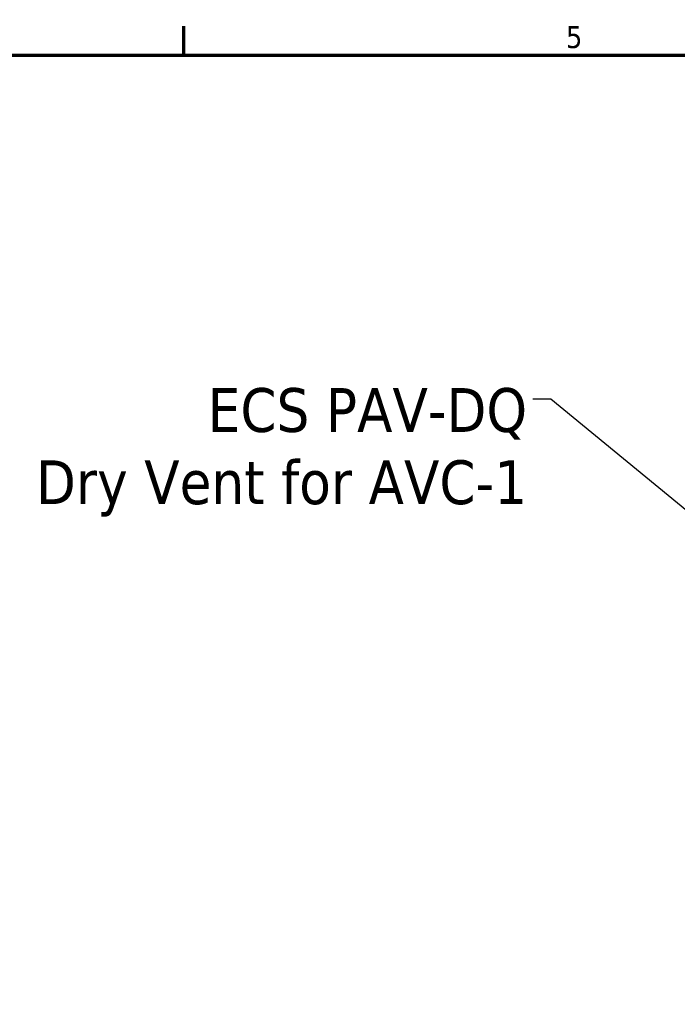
# Model space of a CAD drawing. Header units: inches. Extents: x 1 to 203, y 4 to 128.
# Tile 26 of 51: x 71 to 93, y 95 to 127. Entities that reach past the tile are written whole.
import ezdxf

# ---------------------------------------------------------------- set-up
doc = ezdxf.new("R2010")
doc.units = ezdxf.units.IN
doc.header["$LTSCALE"] = 6
doc.header["$MEASUREMENT"] = 0
doc.layers.add('Border (ANSI)', color=7, linetype='Continuous', lineweight=70)
doc.layers.add('Symbol (ANSI)', color=7, linetype='Continuous', lineweight=25)
doc.styles.add('Note Text (ANSI)', font='tahoma.ttf')
doc.dimstyles.new('Default (ANSI)$7', dxfattribs={"dimscale": 6, "dimtxt": 0.12, "dimasz": 0.098425, "dimexe": 0.125, "dimexo": 0.0625, "dimgap": 0.031496, "dimtad": 0, "dimtih": 1, "dimtoh": 1, "dimrnd": 1e-08, "dimzin": 4, "dimdsep": 46, "dimtxsty": 'Note Text (ANSI)', "dimcen": 0.09, "dimdle": 0.393701, "dimclrd": 256, "dimclre": 256, "dimclrt": 256, "dimadec": 0, "dimazin": 1, "dimtfac": 1, "dimtofl": 0, "dimtmove": 0, "dimatfit": 3, "dimfxl": 1, "dimtolj": 1, "dimtzin": 4, "dimlwd": -1, "dimlwe": -1, "dimarcsym": 0})

# ---------------------------------------------------------------- blocks, each defined once
blk = doc.blocks.new('Borders Default Border')
at = {"layer": 'Border (ANSI)'}
blk.add_line((12.75, 21), (12.75, 21.16), dxfattribs=at)
at = {"layer": 'Border (ANSI)', "flags": 128}
blk.add_lwpolyline([(0.5, 1), (0.5, 21), (33.5, 21), (33.5, 1), (0.5, 1)], dxfattribs=at)
at = {"layer": 'Border (ANSI)', "insert": (14.8399, 21.0375), "char_height": 0.12, "attachment_point": 7, "style": 'Note Text (ANSI)'}
blk.add_mtext('5', dxfattribs=at)

msp = doc.modelspace()

# ---------------------------------------------------------------- block references
at = {"xscale": 6, "yscale": 6, "zscale": 6}
msp.add_blockref('Borders Default Border', (0, 0), dxfattribs=at)

# ---------------------------------------------------------------- texts
at = {"layer": 'Symbol (ANSI)', "insert": (87.766, 115.071), "char_height": 1.44, "width": 16.66736, "attachment_point": 3, "line_spacing_factor": 0.987884, "style": 'Note Text (ANSI)'}
msp.add_mtext('\\fTahoma|b0|i0;\\H1.4400;ECS PAV-DQ\\P\\fTahoma|b0|i0;\\H1.4400;Dry Vent for AVC-1', dxfattribs=at)

# ---------------------------------------------------------------- leaders
at = {"layer": 'Symbol (ANSI)', "annotation_type": 0, "has_hookline": 1, "hookline_direction": 1, "text_width": 16.364}
msp.add_leader([(94.332, 109.942), (88.546, 114.711), (87.955, 114.711)], dimstyle='Default (ANSI)$7', override={"dimtad": 0}, dxfattribs=at)

doc.saveas('drawing.dxf')
